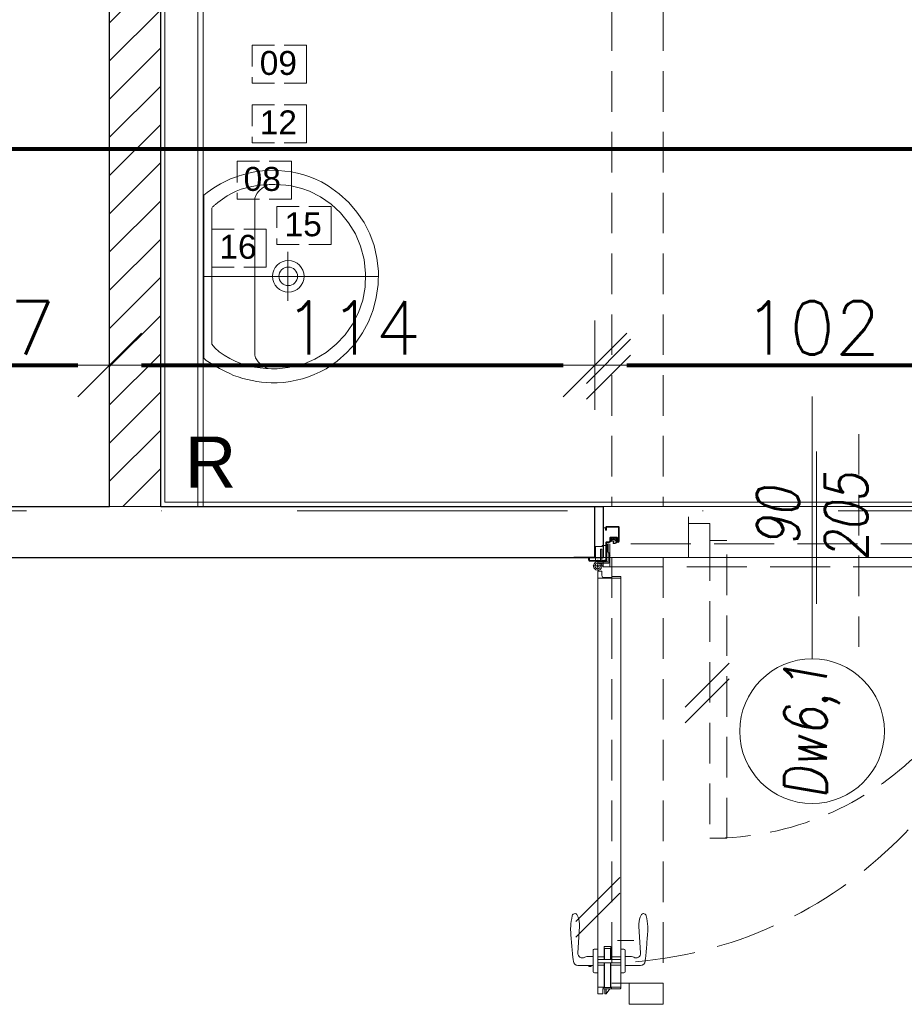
# Model space of a CAD drawing. Header units: metres. Extents: x 7408630 to 15602436, y 5561464 to 13303678.
# Tile 117 of 123: x 7412250 to 7412458, y 5566879 to 5567110. Entities that reach past the tile are written whole.
import ezdxf
from ezdxf.enums import TextEntityAlignment as Align

# ---------------------------------------------------------------- set-up
doc = ezdxf.new("R2010")
doc.units = ezdxf.units.M
doc.header["$MEASUREMENT"] = 0
for name, pattern in [('CARKOVANA', [7.5, 5, -2.5]), ('CENTER', [0.6, 0.375, -0.075, 0.075, -0.075]), ('DASHDOT', [25.4, 12.7, -6.35, 0, -6.35]), ('Hidden Line', [391.222223, 282.222223, -109]), ('HIDDEN2', [4.7625, 3.175, -1.5875])]:
    doc.linetypes.add(name, pattern=pattern)
for name, color, linetype, lineweight in [('!! 0_ Istn-sciany', 3, 'Continuous', 30), ('!! 0_Opis_pom', 9, 'Continuous', 13), ('!! 0_Osie', 1, 'DASHDOT', 13), ('!! 0_Widok', 1, 'Continuous', 15), ('!! 1_drzwi-linia', 213, 'Continuous', 5), ('!! 1_hatch projektowane ściany', 4, 'Continuous', 5), ('!! 1_OPIS POM NOWE', 140, 'Continuous', 5), ('!! 2 ZABUDOWA GK-MDF', 54, 'Continuous', 13), ('!! 2_Drzwi - nowe remont', 33, 'Continuous', 9), ('!! 2_drzwi opis', 151, 'Continuous', 9), ('!! 2_proj ściany remont', 250, 'Continuous', 25), ('!! 2_wypos-sanitarne', 240, 'Continuous', 9), ('!! wymiary osi', 250, 'Continuous', 5), ('0-osie-liniA', 14, 'DASHDOT', 5), ('Granica', 112, 'Continuous', 80)]:
    doc.layers.add(name, color=color, linetype=linetype, lineweight=lineweight)
doc.layers.add('!! 2_oznaczenia narozniki', color=7, linetype='Continuous')
doc.layers.add('!! 2_WYBURZENIA DO REMONTU', color=7, linetype='Continuous', lineweight=0, true_color=0x4d4d4d, plot=False)
doc.layers.add('!!2_oznaczenia wyposażenia', color=252, linetype='CARKOVANA', lineweight=13, true_color=0x696969)
doc.layers.add('Powierzchnia', color=140, linetype='Continuous', lineweight=5, plot=False)
doc.styles.add('50', font='ROMANS.shx', dxfattribs={"width": 0.8, "oblique": 10, "height": 10})
doc.styles.add('ARIAL', font='tahoma.ttf')
doc.styles.add('ROMANS07', font='arial.ttf')
doc.styles.add('TXT', font='simplex.shx')
doc.dimstyles.new('DIM50', dxfattribs={"dimscale": 5, "dimtxt": 2, "dimasz": 1, "dimexe": 0, "dimexo": 0, "dimgap": 0.5, "dimtad": 1, "dimdec": 4, "dimrnd": 0.5, "dimdsep": 46, "dimtxsty": 'TXT', "dimblk": 'TICK1', "dimblk1": 'TICK1', "dimblk2": 'TICK1', "dimsah": 1, "dimcen": 0, "dimse1": 1, "dimse2": 1, "dimclrd": 1, "dimclre": 7, "dimclrt": 9, "dimadec": 0, "dimazin": 0, "dimtfac": 1, "dimtdec": 4, "dimtmove": 2, "dimatfit": 3, "dimldrblk": 'TICK1', "dimfxl": 1, "dimtolj": 1, "dimarcsym": 0})

# ---------------------------------------------------------------- blocks, each defined once
blk = doc.blocks.new('8544-EI60')
at = {"color": 254, "true_color": 0xe9d9be}
for p, q in [((-5.3, 0), (6, 0)), ((6, 0), (7.4, -1.4)), ((-7.5, -2.2), (-7.5, -2.2)), ((-7.5, -5.2), (-7.5, -5.2)), ((-7.5, -8.2), (-7.5, -8.2)), ((-5.6, -0.1), (-7.4, -1.9)), ((-5.5, -3), (-7.4, -4.9)), ((-5.5, -6), (-7.4, -7.9)), ((-5.5, -1.4), (-6.6, -2.6)), ((-5.5, -4.4), (-6.6, -5.6)), ((-5.5, -7.4), (-6.6, -8.6)), ((-5.5, -3), (-5.5, -1.4)), ((-5.5, -6), (-5.5, -4.4)), ((-5.5, -7.4), (-5.3, -8)), ((-5.3, -8), (-1.2, -8)), ((-4.5, -3.9), (-4.5, -1)), ((-4.5, -1), (5, -1)), ((-4.5, -3.9), (0.4, -2.7)), ((-4.5, -5), (0.1, -3.8)), ((-4.5, -7), (-4.5, -5)), ((-4.5, -7), (-1.2, -7)), ((-0.7, -8.5), (-1.1, -12.4)), ((0.3, -8.6), (-0.1, -12.1)), ((3.1, -13.5), (-0.1, -13.5)), ((0.1, -3.8), (5.2, -7.4)), ((3, -12.5), (0.3, -12.5)), ((0.4, -2.7), (5, -6.1)), ((5, -6.1), (5, -1)), ((6, -1.4), (6.6, -2.1)), ((6, -3.2), (6, -1.4)), ((6, -3.2), (7.4, -4.5)), ((6, -4.6), (6.6, -5.3)), ((6, -6), (6, -4.6)), ((6.7, -6.4), (7.5, -6)), ((7.5, -1.7), (7.5, -1.7)), ((7.5, -4.9), (7.5, -4.9)), ((7.5, -8), (7.6, -9.4))]:
    blk.add_line(p, q, dxfattribs=at)
for centre, radius, start, end in [((-5.3, -0.5), 0.5, 90, 135), ((-7, -2.2), 0.5, 135, 180), ((-7, -2.2), 0.5, 180, 315), ((-7, -5.2), 0.5, 135, 180), ((-7, -5.2), 0.5, 180, 315), ((-7, -8.2), 0.5, 135, 180), ((-7, -8.2), 0.5, 180, 315), ((-1.2, -8.5), 1.5, 354.4366, 90), ((-1.2, -8.5), 0.5, 354.4366, 90), ((0.4, -12.5), 1.5, 174.4366, 180.4125), ((-0.1, -12.5), 1, 180.4125, 270), ((0.3, -12.1), 0.4, 174.4366, 270), ((3, -11.5), 1, 270, 290.1212), ((3.1, -12.5), 1, 270, 288.9845), ((0.1, -3.8), 9.19, 290.1212, 302.4406), ((0.1, -3.8), 10.2, 288.9845, 310.5414), ((3.7, -9.5), 2.5, 302.4406, 54.3761), ((6.5, -6), 0.5, 180, 296.5747), ((7, -1.7), 0.5, 225, 0), ((7, -4.9), 0.5, 225, 0), ((5.1, -9.7), 2.5, 310.5414, 5.5701), ((7, -1.7), 0.5, 0, 45), ((7, -4.9), 0.5, 0, 45)]:
    blk.add_arc(centre, radius, start, end, dxfattribs=at)
blk = doc.blocks.new('zaw-dr-90-p')
at = {"color": 2, "linetype": 'CENTER', "ltscale": 0.2}
for p, q in [((24.5, 24), (31, 24)), ((12, 0), (-12, 0)), ((0, 12), (0, -12)), ((24.5, 19), (31, 19))]:
    blk.add_line(p, q, dxfattribs=at)
at = {"ltscale": 0.2}
for p, q in [((10, 12), (6.5, 12)), ((10, 0), (10, 6.5))]:
    blk.add_line(p, q, dxfattribs=at)
blk.add_lwpolyline([(0, 6.5), (23.5, 6.5, 0.414214), (28, 11), (28, 31), (24.5, 31), (24.5, 11, -0.414214), (23.5, 10), (0, 10, 4.561698), (7.6, 6.5), (4.9, 4.2)], format="xyb", dxfattribs=at)
blk.add_lwpolyline([(10, 10), (10, 39), (6.5, 39), (6.5, 10)], dxfattribs=at)
blk.add_lwpolyline([(-0.2, -0.2), (-2.5, -0.2), (-2.5, 0.2), (-0.2, 0.2), (-0.2, 2.5), (0.2, 2.5), (0.2, 0.2), (2.8, 0.2), (2.8, -0.2), (0.2, -0.2), (0.2, -2.8), (-0.2, -2.8)], close=True)
blk.add_circle((0, 0), 6.5, dxfattribs=at)
blk = doc.blocks.new('drzwi 90- sc 12')
h = blk.add_hatch()
h.set_pattern_fill('ANSI37', color=256, scale=0.022, angle=0.001, style=0)
h.set_pattern_definition([(45.0010491, (2407.02095, 648.17796), (-0.04939231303, 0.04939050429), []), (135.0010491, (2407.02095, 648.17796), (-0.04939050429, -0.04939231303), [])])
h.paths.add_polyline_path([(-13715.37, 20305.72), (-13715.57, 20305.72), (-13715.57, 20307.72), (-13715.37, 20307.72)])
h = blk.add_hatch()
h.set_pattern_fill('ANSI37', color=256, scale=0.022, angle=0.001, style=0)
h.set_pattern_definition([(135.0010491, (4473.9854, -4604.62511), (0.04939050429, 0.04939231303), []), (45.0010491, (4473.9854, -4604.62511), (0.04939231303, -0.04939050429), [])])
h.paths.add_polyline_path([(-13617.17, 20305.72), (-13616.97, 20305.72), (-13616.97, 20306.72), (-13617.17, 20306.72)])
h.paths.add_polyline_path([(-13617.17, 20306.72), (-13616.97, 20306.72), (-13616.97, 20307.72), (-13617.17, 20307.72)])
for p, q in [((-13620.32, 20410.16), (-13620.32, 20313.77)), ((-13618, 20409.86), (-13620.32, 20409.86)), ((-13616.12, 20410.26), (-13620.22, 20410.26)), ((-13616.12, 20410.26), (-13620, 20410.26)), ((-13618.17, 20410.26), (-13618.17, 20409.96)), ((-13618.17, 20410.26), (-13616.22, 20410.26)), ((-13618.17, 20410.26), (-13616.22, 20410.26)), ((-13618.17, 20409.96), (-13616.22, 20409.96)), ((-13618, 20404.16), (-13618, 20409.96)), ((-13617.9, 20404.16), (-13617.9, 20409.96)), ((-13617.77, 20410.26), (-13616.92, 20411.46)), ((-13616.92, 20410.26), (-13616.92, 20411.46)), ((-13616.62, 20411.46), (-13616.92, 20411.46)), ((-13616.62, 20411.46), (-13616.92, 20411.46)), ((-13616.62, 20410.26), (-13616.62, 20411.46)), ((-13616.62, 20410.26), (-13616.62, 20411.26)), ((-13616.62, 20410.66), (-13616.62, 20410.86)), ((-13616.5, 20404.16), (-13616.5, 20409.96)), ((-13616.4, 20404.16), (-13616.4, 20409.96)), ((-13614.92, 20409.86), (-13616.4, 20409.86)), ((-13616.22, 20410.26), (-13616.22, 20409.96)), ((-13616.22, 20409.96), (-13616.22, 20410.26)), ((-13616.12, 20410.26), (-13616.12, 20411.46)), ((-13616.12, 20411.46), (-13615.02, 20411.46)), ((-13614.92, 20411.36), (-13614.92, 20313.77)), ((-13618, 20404.76), (-13620.32, 20404.76)), ((-13620.32, 20404.16), (-13614.92, 20404.16)), ((-13620.32, 20403.36), (-13614.92, 20403.36)), ((-13618, 20402.76), (-13620.32, 20402.76)), ((-13618, 20400.34), (-13618, 20403.36)), ((-13617.9, 20400.84), (-13617.9, 20403.36)), ((-13616.5, 20400.84), (-13616.5, 20403.36)), ((-13616.4, 20404.76), (-13614.92, 20404.76)), ((-13616.4, 20400.34), (-13616.4, 20403.36)), ((-13616.4, 20402.76), (-13614.92, 20402.76)), ((-13616.5, 20400.84), (-13617.9, 20400.84)), ((-13617.9, 20400.84), (-13616.5, 20400.84)), ((-13619.54, 20398.92), (-13623.37, 20398.92)), ((-13619.54, 20398.92), (-13623.37, 20398.92)), ((-13618, 20400.34), (-13616.4, 20400.34)), ((-13620.32, 20313.47), (-13620.32, 20317.97)), ((-13614.92, 20312.27), (-13614.92, 20317.97)), ((-13614.92, 20313.77), (-13620.32, 20313.77)), ((-13618.22, 20313.37), (-13620.22, 20313.37)), ((-13618.22, 20313.67), (-13618.22, 20313.37)), ((-13618.22, 20313.67), (-13616.42, 20313.67)), ((-13615.92, 20313.17), (-13615.92, 20312.17)), ((-13617.77, 20311.12), (-13617.77, 20305.72)), ((-13617.77, 20311.12), (-13617.77, 20305.72)), ((-13616.17, 20309.92), (-13616.17, 20311.02)), ((-13615.92, 20312.17), (-13615.02, 20312.17)), ((-13715.57, 20308.32), (-13715.57, 20308.56)), ((-13715.57, 20307.69), (-13715.57, 20308.56)), ((-13715.57, 20307.82), (-13715.57, 20308.56)), ((-13617.37, 20309.92), (-13617.37, 20305.82)), ((-13616.17, 20309.92), (-13617.37, 20309.92)), ((-13715.57, 20307.72), (-13715.37, 20307.72)), ((-13715.77, 20301.96), (-13716.27, 20301.96)), ((-13616.77, 20301.96), (-13616.27, 20301.96))]:
    blk.add_line(p, q)
at = {"ltscale": 0.2}
for p, q in [((-13621.38, 20406.26), (-13621.38, 20401.26)), ((-13620.32, 20406.56), (-13621.08, 20406.56)), ((-13614.92, 20406.56), (-13614.16, 20406.56)), ((-13613.86, 20406.26), (-13613.86, 20401.26)), ((-13621.38, 20404.81), (-13624.98, 20404.81)), ((-13621.38, 20402.71), (-13622.87, 20402.71)), ((-13613.86, 20404.81), (-13610.26, 20404.81)), ((-13613.86, 20402.71), (-13612.38, 20402.71)), ((-13613.36, 20405.01), (-13613.36, 20404.81)), ((-13613.36, 20405.01), (-13612.86, 20405.01)), ((-13612.86, 20405.01), (-13612.86, 20404.81)), ((-13624.98, 20401.86), (-13624.58, 20395.61)), ((-13620.32, 20400.96), (-13621.08, 20400.96)), ((-13614.92, 20400.96), (-13614.16, 20400.96)), ((-13610.26, 20401.86), (-13610.66, 20395.61))]:
    blk.add_line(p, q, dxfattribs=at)
at = {"linetype": 'Hidden Line', "lineweight": 9, "ltscale": 0.05}
for p, q in [((-13616.27, 20311.12), (-13716.27, 20311.12)), ((-13715.07, 20305.72), (-13617.47, 20305.72))]:
    blk.add_line(p, q, dxfattribs=at)
for points in [[(-13665.27, 20284.96), (-13665.27, 20325.83)], [(-13615.57, 20309.64), (-13615.32, 20309.64), (-13615.32, 20309.82), (-13616.32, 20309.82), (-13616.32, 20309.64), (-13615.92, 20309.64)], [(-13715.37, 20307.72), (-13715.37, 20305.72), (-13715.57, 20305.72), (-13715.57, 20307.72)]]:
    blk.add_lwpolyline(points)
at = {"lineweight": 30}
for points in [[(-13716.27, 20308.92), (-13721.27, 20308.92)], [(-13716.27, 20308.92), (-13716.27, 20296.92)], [(-13614.27, 20308.92), (-13609.27, 20308.92)], [(-13614.27, 20308.92), (-13614.27, 20296.92)]]:
    blk.add_lwpolyline(points, dxfattribs=at)
at = {"ltscale": 0.2}
for points in [[(-13715.57, 20307.51), (-13715.57, 20309.48, 0.414214), (-13715.91, 20309.82), (-13719.43, 20309.82, 0.414214), (-13719.77, 20309.48), (-13719.77, 20308.92), (-13719.59, 20308.92), (-13719.59, 20309.48, -0.414214), (-13719.43, 20309.64), (-13716.97, 20309.64)], [(-13716.97, 20309.64), (-13715.91, 20309.64, -0.414214), (-13715.75, 20309.48), (-13715.75, 20307.51)], [(-13615.92, 20309.64), (-13616.63, 20309.64, 0.414214), (-13616.79, 20309.48), (-13616.79, 20305.58, -0.414214), (-13617.13, 20305.24), (-13617.58, 20305.24, 0.414214), (-13617.74, 20305.08), (-13617.74, 20304.48, -0.414214), (-13618.08, 20304.14), (-13619.26, 20304.14, -0.414214), (-13619.6, 20304.48), (-13619.6, 20305.15, 1), (-13619.79, 20305.15), (-13619.79, 20301.96, 0.414214), (-13619.63, 20301.8), (-13617.11, 20301.8, 0.414214), (-13616.95, 20301.96), (-13616.95, 20302.52), (-13616.77, 20302.52), (-13616.77, 20301.96, -0.414214), (-13617.11, 20301.62), (-13619.63, 20301.62, -0.414214), (-13619.97, 20301.96), (-13619.97, 20305.15, -1), (-13619.42, 20305.15), (-13619.42, 20304.48, 0.414214), (-13619.26, 20304.32), (-13618.08, 20304.32, 0.414214), (-13617.92, 20304.48), (-13617.92, 20305.08, -0.414214), (-13617.58, 20305.42), (-13617.13, 20305.42, 0.414214), (-13616.97, 20305.58), (-13616.97, 20309.48, -0.414214), (-13616.63, 20309.82), (-13613.11, 20309.82, -0.414214), (-13612.77, 20309.48), (-13612.77, 20308.92), (-13612.95, 20308.92), (-13612.95, 20309.48, 0.414214), (-13613.11, 20309.64), (-13615.57, 20309.64)], [(-13616.43, 20309.49), (-13616.43, 20309.64), (-13616.63, 20309.64, 0.414214), (-13616.79, 20309.48), (-13616.79, 20306.14), (-13615.99, 20306.14), (-13615.99, 20306.34), (-13614.39, 20306.34), (-13614.39, 20309.64), (-13614.93, 20309.64), (-13614.93, 20309.49)], [(-13715.75, 20307.76), (-13715.75, 20305.58, 0.414214), (-13715.41, 20305.24), (-13714.96, 20305.24, -0.414214), (-13714.8, 20305.08), (-13714.8, 20304.48, 0.414214), (-13714.46, 20304.14), (-13713.28, 20304.14, 0.414214), (-13712.94, 20304.48), (-13712.94, 20305.15, -1), (-13712.75, 20305.15), (-13712.75, 20301.96, -0.414214), (-13712.91, 20301.8), (-13715.43, 20301.8, -0.414214), (-13715.59, 20301.96), (-13715.59, 20302.52), (-13715.77, 20302.52), (-13715.77, 20301.96, 0.414214), (-13715.43, 20301.62), (-13712.91, 20301.62, 0.414214), (-13712.57, 20301.96), (-13712.57, 20305.15, 1), (-13713.12, 20305.15), (-13713.12, 20304.48, -0.414214), (-13713.28, 20304.32), (-13714.46, 20304.32, -0.414214), (-13714.62, 20304.48), (-13714.62, 20305.08, 0.414214), (-13714.96, 20305.42), (-13715.41, 20305.42, -0.414214), (-13715.57, 20305.58), (-13715.57, 20307.64)]]:
    blk.add_lwpolyline(points, format="xyb", dxfattribs=at)
for points in [[(-13616.79, 20308.82), (-13616.97, 20308.82), (-13616.97, 20307.42), (-13616.79, 20307.42)], [(-13616.97, 20307.72), (-13617.17, 20307.72), (-13617.17, 20305.72), (-13616.97, 20305.72)]]:
    blk.add_lwpolyline(points, close=True)
for centre, radius, start, end in [((-13620.22, 20410.16), 0.1, 90, 180), ((-13615.02, 20411.36), 0.1, 0, 90), ((-13620.22, 20313.47), 0.1, 180, 270), ((-13616.42, 20313.17), 0.5, 0, 90), ((-13616.27, 20311.02), 0.1, 0, 90), ((-13615.02, 20312.27), 0.1, 270, 0), ((-13617.47, 20305.82), 0.1, 270, 0)]:
    blk.add_arc(centre, radius, start, end)
for centre, radius, start, end in [((-13621.08, 20406.26), 0.3, 90, 180), ((-13614.16, 20406.26), 0.3, 0, 90), ((-13624.98, 20403.76), 1.05, 90, 180), ((-13623.93, 20401.96), 1.05, 58.6119, 185.465), ((-13622.87, 20403.71), 1, 238.6119, 270), ((-13612.38, 20403.71), 1, 270, 301.3881), ((-13611.31, 20401.96), 1.05, 354.535, 121.3881), ((-13610.26, 20403.76), 1.05, 0, 90), ((-13621.08, 20401.26), 0.3, 180, 270), ((-13614.16, 20401.26), 0.3, 270, 0), ((-13625.63, 20393.35), 0.74, 198.9246, 270), ((-13609.61, 20393.35), 0.74, 270, 341.0754)]:
    blk.add_arc(centre, radius, start, end, dxfattribs=at)
at = {"linetype": 'Hidden Line', "lineweight": 9, "ltscale": 0.05}
blk.add_arc((-13615.5, 20305.14), 99.12, 94.8005, 177.6944, dxfattribs=at)
at = {"ltscale": 0.2}
blk.add_ellipse((-13625.63, 20395.61), major_axis=(0, 3), ratio=0.347016, start_param=3.132997, end_param=4.712389, dxfattribs=at)
at = {"ltscale": 0.2, "extrusion": (0, 0, -1)}
blk.add_ellipse((-13609.62, 20395.61), major_axis=(0, 3), ratio=0.347016, start_param=3.132997, end_param=4.712389, dxfattribs=at)
at = {"ltscale": 0.2}
for points in [[(-13626.03, 20403.76), (-13626.09, 20403.41), (-13626.32, 20401.88), (-13626.44, 20399.16), (-13626.83, 20395.94), (-13626.48, 20393.94), (-13626.33, 20393.11)], [(-13609.21, 20403.76), (-13609.16, 20403.41), (-13608.93, 20401.88), (-13608.8, 20399.16), (-13608.41, 20395.94), (-13608.76, 20393.94), (-13608.91, 20393.11)]]:
    blk.add_open_spline(points, degree=3, knots=[0, 0, 0, 0, 1.06066, 4.623314, 8.177981, 10.699943, 10.699943, 10.699943, 10.699943], dxfattribs=at)
at = {"xscale": 0.09999999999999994, "yscale": 0.09999999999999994, "zscale": 0.09999999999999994, "rotation": 180.0000000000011}
for name, p in [('zaw-dr-90-p', (-13614.92, 20310.92)), ('8544-EI60', (-13618.67, 20304.32))]:
    blk.add_blockref(name, p, dxfattribs=at)
at = {"extrusion": (0, 0, -1), "xscale": 0.09999999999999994, "yscale": 0.09999999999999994, "zscale": -0.1, "rotation": 179.9999999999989}
blk.add_blockref('8544-EI60', (13713.87, 20304.32), dxfattribs=at)
blk = doc.blocks.new('1_ok-opis')
blk.add_line((0, 111.61), (0, 50))
blk.add_circle((0, 128.61), 17)
at = {"style": '50', "oblique": 10, "width": 0.8}
for tag, rotation, p in [('NR', 90, (0, 128.61)), ('NR', 270, (0, 128.61)), ('SZEROKOŚĆ', 270, (8, 78.29)), ('SZEROKOŚĆ', 90, (-8, 78.29)), ('WYSOKOŚĆ', 270, (-8, 78.29)), ('WYSOKOŚĆ', 90, (8, 78.29))]:
    blk.add_attdef(tag, text='', height=10, rotation=rotation, dxfattribs=at).set_placement(p, align=Align.MIDDLE)
blk = doc.blocks.new('A$C527aaae0')
for points in [[(0.1915, -0.001), (0.1975, -0.0093), (0.203, -0.0173), (0.2082, -0.025), (0.213, -0.0326), (0.2175, -0.0402), (0.2216, -0.0479), (0.2255, -0.0558), (0.2292, -0.0639), (0.2328, -0.0735), (0.2366, -0.0845), (0.2399, -0.0953), (0.2429, -0.1061), (0.2453, -0.1169), (0.2473, -0.1278), (0.2487, -0.1389), (0.2495, -0.1502), (0.2498, -0.1618), (0.2492, -0.1766), (0.2478, -0.1918), (0.2457, -0.2067), (0.2428, -0.2214), (0.239, -0.2358), (0.2344, -0.25), (0.2289, -0.2639), (0.2225, -0.2775), (0.2132, -0.2936), (0.1947, -0.319), (0.174, -0.3415), (0.1513, -0.361), (0.1268, -0.3776), (0.1005, -0.391), (0.0726, -0.4011), (0.0432, -0.4079), (0.0125, -0.4112), (-0.0191, -0.4105), (-0.0495, -0.4063), (-0.0786, -0.3988), (-0.1062, -0.3881), (-0.1321, -0.3743), (-0.1563, -0.3574), (-0.1786, -0.3374), (-0.1988, -0.3143), (-0.2168, -0.2883), (-0.2237, -0.2746), (-0.2299, -0.2608), (-0.2353, -0.2468), (-0.24, -0.2327), (-0.2438, -0.2183), (-0.2467, -0.2037), (-0.2487, -0.1888), (-0.2498, -0.1735), (-0.2497, -0.1595), (-0.249, -0.1479), (-0.2479, -0.1367), (-0.2463, -0.1256), (-0.2444, -0.1148), (-0.242, -0.104), (-0.2392, -0.0932), (-0.2359, -0.0823), (-0.2322, -0.0712), (-0.2282, -0.0623), (-0.2242, -0.0541), (-0.22, -0.0461), (-0.2157, -0.0381), (-0.2113, -0.0303), (-0.2067, -0.0225), (-0.2019, -0.0148), (-0.1969, -0.0071), (-0.1921, -0.001)], [(0.1608, -0.0198), (0.1622, -0.0209), (0.1634, -0.022), (0.1645, -0.023), (0.1654, -0.024), (0.1663, -0.025), (0.1672, -0.0261), (0.1682, -0.0273), (0.1692, -0.0287), (0.1739, -0.0344), (0.1821, -0.0451), (0.1893, -0.0557), (0.1954, -0.0665), (0.2007, -0.0776), (0.2051, -0.0891), (0.2087, -0.1012), (0.2116, -0.114), (0.2138, -0.1277), (0.2152, -0.1416), (0.216, -0.1551), (0.2162, -0.1682), (0.2158, -0.181), (0.2146, -0.1937), (0.2128, -0.2063), (0.2103, -0.2189), (0.2069, -0.2316), (0.2007, -0.2493), (0.1874, -0.2756), (0.1704, -0.3001), (0.1499, -0.3221), (0.1263, -0.3413), (0.1, -0.3573), (0.0711, -0.3696), (0.0402, -0.3777), (0.0074, -0.3812), (-0.0248, -0.3802), (-0.0555, -0.3745), (-0.0846, -0.3645), (-0.1119, -0.3506), (-0.1369, -0.3331), (-0.1592, -0.3122), (-0.1785, -0.2885), (-0.1945, -0.2622), (-0.2053, -0.2373), (-0.2088, -0.2247), (-0.2117, -0.2119), (-0.2139, -0.1991), (-0.2155, -0.1862), (-0.2165, -0.1732), (-0.2167, -0.1601), (-0.2161, -0.147), (-0.2148, -0.1337), (-0.2129, -0.12), (-0.2097, -0.1056), (-0.2052, -0.0909), (-0.1995, -0.0763), (-0.1928, -0.0622), (-0.1851, -0.049), (-0.1767, -0.0372), (-0.1676, -0.0271), (-0.159, -0.0198)]]:
    blk.add_lwpolyline(points, close=True)
blk.add_lwpolyline([(0.2151, -0.1518), (0.2126, -0.1464), (0.21, -0.1415), (0.2071, -0.1372), (0.2038, -0.1333), (0.2, -0.1297), (0.1955, -0.1264), (0.1903, -0.1232), (0.1842, -0.1211), (-0.1851, -0.1211), (-0.1909, -0.1228), (-0.1959, -0.1256), (-0.2003, -0.1289), (-0.2043, -0.1326), (-0.2078, -0.1367), (-0.2109, -0.1413), (-0.2137, -0.1463), (-0.2163, -0.1518), (-0.2163, -0.1521)])
at = {"lineweight": 5}
for points in [[(0.1863, -0.1214), (0.1863, -0.1211)], [(0.1863, -0.1211), (0.1863, -0.1214)]]:
    blk.add_lwpolyline(points, dxfattribs=at)
for radius in [0.0371, 0.0219]:
    blk.add_circle((0.0005, -0.1995), radius)
at = {"layer": 'DEFPOINTS', "lineweight": 5}
for points in [[(0, 0), (0, -0.4111)], [(-0.0573, -0.1985), (0.0582, -0.1985)]]:
    blk.add_lwpolyline(points, dxfattribs=at)
blk = doc.blocks.new('BLOK OSI')
at = {"layer": '0-osie-liniA', "ltscale": 5}
blk.add_lwpolyline([(48639.25763, -194702.0883), (55442.2848, -194702.0883)], dxfattribs=at)
blk = doc.blocks.new('TICK1')
at = {"color": 0}
for p, q in [((0, -1.4), (0, 1.4)), ((0, 0), (-1, 0))]:
    blk.add_line(p, q, dxfattribs=at)
at = {"color": 2}
blk.add_line((-1, -1), (1, 1), dxfattribs=at)
blk = doc.blocks.new('*D559')
at = {"layer": '!! wymiary osi', "color": 1, "lineweight": -2, "transparency": 16777216}
blk.add_line((72905.92, -194606.38), (72937.92, -194606.38), dxfattribs=at)
at = {"layer": 'DEFPOINTS', "color": 0, "transparency": 16777216}
for p in [(72945.42, -194606.38), (72898.42, -194639.59), (72945.42, -194639.59)]:
    blk.add_point(p, dxfattribs=at)
at = {"layer": '!! wymiary osi', "color": 1, "lineweight": -2, "transparency": 16777216, "xscale": 7.5, "yscale": 7.5, "zscale": 7.5, "rotation": 180}
blk.add_blockref('TICK1', (72898.42, -194606.38), dxfattribs=at)
at = {"layer": '!! wymiary osi', "color": 1, "lineweight": -2, "transparency": 16777216, "xscale": 7.5, "yscale": 7.5, "zscale": 7.5}
blk.add_blockref('TICK1', (72945.42, -194606.38), dxfattribs=at)
at = {"layer": '!! wymiary osi', "color": 9, "transparency": 16777216, "insert": (72921.92, -194597.63), "char_height": 12.5, "attachment_point": 5, "style": 'TXT'}
blk.add_mtext('\\A1;47', dxfattribs=at)
blk = doc.blocks.new('*D560')
at = {"layer": '!! wymiary osi', "color": 1, "lineweight": -2, "transparency": 16777216}
blk.add_line((72952.92, -194606.38), (73051.92, -194606.38), dxfattribs=at)
at = {"layer": 'DEFPOINTS', "color": 0, "transparency": 16777216}
for p in [(73059.42, -194606.38), (72945.42, -194639.59), (73059.42, -194639.59)]:
    blk.add_point(p, dxfattribs=at)
at = {"layer": '!! wymiary osi', "color": 1, "lineweight": -2, "transparency": 16777216, "xscale": 7.5, "yscale": 7.5, "zscale": 7.5, "rotation": 180}
blk.add_blockref('TICK1', (72945.42, -194606.38), dxfattribs=at)
at = {"layer": '!! wymiary osi', "color": 1, "lineweight": -2, "transparency": 16777216, "xscale": 7.5, "yscale": 7.5, "zscale": 7.5}
blk.add_blockref('TICK1', (73059.42, -194606.38), dxfattribs=at)
at = {"layer": '!! wymiary osi', "color": 9, "transparency": 16777216, "insert": (73002.42, -194597.63), "char_height": 12.5, "attachment_point": 5, "style": 'TXT'}
blk.add_mtext('\\A1;114', dxfattribs=at)
blk = doc.blocks.new('*D561')
at = {"layer": '!! wymiary osi', "color": 1, "lineweight": -2, "transparency": 16777216}
blk.add_line((73066.92, -194606.38), (73153.92, -194606.38), dxfattribs=at)
at = {"layer": 'DEFPOINTS', "color": 0, "transparency": 16777216}
for p in [(73161.42, -194606.38), (73059.42, -194639.59), (73161.42, -194639.59)]:
    blk.add_point(p, dxfattribs=at)
at = {"layer": '!! wymiary osi', "color": 1, "lineweight": -2, "transparency": 16777216, "xscale": 7.5, "yscale": 7.5, "zscale": 7.5, "rotation": 180}
blk.add_blockref('TICK1', (73059.42, -194606.38), dxfattribs=at)
at = {"layer": '!! wymiary osi', "color": 1, "lineweight": -2, "transparency": 16777216, "xscale": 7.5, "yscale": 7.5, "zscale": 7.5}
blk.add_blockref('TICK1', (73161.42, -194606.38), dxfattribs=at)
at = {"layer": '!! wymiary osi', "color": 9, "transparency": 16777216, "insert": (73110.42, -194597.63), "char_height": 12.5, "attachment_point": 5, "style": 'TXT'}
blk.add_mtext('\\A1;102', dxfattribs=at)
blk = doc.blocks.new('*D669')
at = {"layer": '!! wymiary osi', "color": 1, "lineweight": -2, "transparency": 16777216}
blk.add_line((75023.92, -194555.69), (72277.92, -194555.69), dxfattribs=at)
at = {"layer": 'DEFPOINTS', "color": 0, "transparency": 16777216}
for p in [(72270.42, -194555.69), (75031.42, -194626.59), (72270.42, -194944.59)]:
    blk.add_point(p, dxfattribs=at)
at = {"layer": '!! wymiary osi', "color": 1, "lineweight": -2, "transparency": 16777216, "xscale": 7.5, "yscale": 7.5, "zscale": 7.5, "rotation": 180}
blk.add_blockref('TICK1', (72270.42, -194555.69), dxfattribs=at)
at = {"layer": '!! wymiary osi', "color": 1, "lineweight": -2, "transparency": 16777216, "xscale": 7.5, "yscale": 7.5, "zscale": 7.5}
blk.add_blockref('TICK1', (75031.42, -194555.69), dxfattribs=at)
at = {"layer": '!! wymiary osi', "color": 9, "transparency": 16777216, "insert": (73650.92, -194546.94), "char_height": 12.5, "attachment_point": 5, "style": 'TXT'}
blk.add_mtext('\\A1;2761', dxfattribs=at)
blk = doc.blocks.new('A$C9c944097')
at = {"layer": '!! 1_hatch projektowane ściany'}
h = blk.add_hatch(dxfattribs=at)
h.set_pattern_fill('ANSI31', color=256, scale=2)
h.set_pattern_definition([(45, (-71376.923, 194378.116), (-4.49012806, 4.49012806), [])])
h.paths.add_polyline_path([(1580.5, 26.52787), (1568.5, 26.52787), (1568.5, -261.47213), (1580.5, -261.47213)])
at = {"layer": '!! 0_ Istn-sciany'}
for points in [[(1521.5, -261.47213), (1568.5, -261.47213)], [(1580.5, -261.47213), (1684.5, -261.47213)], [(1684.5, -273.47213), (1684.5, -261.47213)], [(1521.5, -273.47213), (1684.5, -273.47213)]]:
    blk.add_lwpolyline(points, dxfattribs=at)
at = {"layer": '!! 0_Widok'}
blk.add_lwpolyline([(1568.5, -261.47213), (1580.5, -261.47213)], dxfattribs=at)
at = {"layer": '!! 1_drzwi-linia'}
blk.add_lwpolyline([(1734.5, -284.3838), (1734.5, -248.56046)], dxfattribs=at)
at = {"layer": '!! 2 ZABUDOWA GK-MDF'}
for points in [[(1589.25, -261.47213), (1589.25, 11.52787)], [(1590.5, -261.47213), (1590.5, 11.52787)]]:
    blk.add_lwpolyline(points, dxfattribs=at)
at = {"layer": '!! 2_proj ściany remont'}
for points in [[(1568.5, -261.47213), (1568.5, 26.52787)], [(1580.5, -261.47213), (1580.5, 26.52787)]]:
    blk.add_lwpolyline(points, dxfattribs=at)
at = {"layer": '!! 2_WYBURZENIA DO REMONTU', "linetype": 'HIDDEN2', "ltscale": 3}
for points in [[(1686.5, 26.52787), (1686.5, -261.47213)], [(1698.5, 26.52787), (1698.5, -261.47213)], [(1744.5, -244.47213), (1744.5, -294.47213)], [(1684.5, -261.47213), (1686.5, -261.47213)], [(1698.5, -261.47213), (1704.5, -261.47213)], [(1704.5, -273.47213), (1704.5, -261.47213)], [(1684.5, -273.47213), (1686.5, -273.47213)], [(1686.5, -273.47213), (1686.5, -373.47213)], [(1698.5, -273.47213), (1704.5, -273.47213)], [(1698.5, -273.47213), (1698.5, -373.47213)], [(1686.5, -373.47213), (1698.5, -373.47213)]]:
    blk.add_lwpolyline(points, dxfattribs=at)
at = {"layer": '!! 2_WYBURZENIA DO REMONTU'}
for points in [[(1690.87307, -222.22007), (1680.52723, -232.56591)], [(1690.87307, -225.92669), (1680.52723, -236.27253)], [(1714.00373, -298.31064), (1703.65789, -308.65648)], [(1714.00373, -302.01726), (1703.65789, -312.3631)], [(1688.35118, -348.6403), (1678.00535, -358.98613)], [(1688.35118, -352.34692), (1678.00535, -362.69275)]]:
    blk.add_lwpolyline(points, dxfattribs=at)
at = {"layer": '!! 2_WYBURZENIA DO REMONTU', "linetype": 'HIDDEN2', "ltscale": 3}
for points in [[(1709.5, -265.47213), (1704.5, -265.47213), (1704.5, -273.47213), (1709.5, -273.47213)], [(1713.5, -339.47213), (1713.5, -269.47213), (1709.5, -269.47213), (1709.5, -339.47213)], [(1698.5, -378.47213), (1698.5, -373.47213), (1690.5, -373.47213), (1690.5, -378.47213)]]:
    blk.add_lwpolyline(points, close=True, dxfattribs=at)
blk.add_arc((1709.5, -269.47213), 70, 270, 360, dxfattribs=at)
at = {"layer": '!!2_oznaczenia wyposażenia', "color": 7}
for points in [[(1601.96201, -153.14281), (1614.71171, -153.14281), (1614.71171, -162.06909), (1601.96201, -162.06909)], [(1601.96201, -167.10818), (1614.71171, -167.10818), (1614.71171, -176.03445), (1601.96201, -176.03445)], [(1598.46127, -180.34039), (1611.21098, -180.34039), (1611.21098, -189.26666), (1598.46127, -189.26666)], [(1607.79676, -191.0481), (1620.54646, -191.0481), (1620.54646, -199.97437), (1607.79676, -199.97437)], [(1592.48504, -196.33514), (1605.23474, -196.33514), (1605.23474, -205.26142), (1592.48504, -205.26142)]]:
    blk.add_lwpolyline(points, dxfattribs=at)
for points in [[(1601.96201, -162.06909), (1614.71171, -162.06909), (1614.71171, -153.14281), (1601.96201, -153.14281)], [(1601.96201, -176.03445), (1614.71171, -176.03445), (1614.71171, -167.10818), (1601.96201, -167.10818)], [(1598.46127, -189.26666), (1611.21098, -189.26666), (1611.21098, -180.34039), (1598.46127, -180.34039)], [(1607.79676, -199.97437), (1620.54646, -199.97437), (1620.54646, -191.0481), (1607.79676, -191.0481)], [(1592.48504, -205.26142), (1605.23474, -205.26142), (1605.23474, -196.33514), (1592.48504, -196.33514)]]:
    blk.add_lwpolyline(points, close=True, dxfattribs=at)
at = {"layer": 'Powierzchnia'}
for points in [[(1266.5, -261.47213), (1568.5, -261.47213), (1568.5, 26.52787), (1266.5, 26.52787)], [(1580.5, -261.47213), (1580.5, 26.52787), (1830.5, 26.52787), (1830.5, -135.47213), (1804.5, -135.47213), (1804.5, -261.47213)], [(1581.5, -260.47213), (1581.5, 25.52787), (1829.5, 25.52787), (1829.5, -134.47213), (1803.5, -134.47213), (1803.5, -260.47213)], [(4241.5, -548.47213), (1448.5, -548.47213), (1448.5, -443.47213), (1266.5, -443.47213), (1266.5, -273.47213), (4241.5, -273.47213)]]:
    blk.add_lwpolyline(points, close=True, dxfattribs=at)
at = {"layer": '!! 0_Osie'}
blk.add_blockref('BLOK OSI', (-48933.21142, 194439.57635), dxfattribs=at)
at = {"layer": '!! 2_Drzwi - nowe remont', "rotation": 180}
blk.add_blockref('drzwi 90- sc 12', (-11931.7697, 20035.45221), dxfattribs=at)
at = {"layer": '!! 2_drzwi opis'}
ref = blk.add_blockref('1_ok-opis', (1733.49995, -185.69371), dxfattribs=dict(at, rotation=180.0000036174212))
ref.add_attrib('WYSOKOŚĆ', '90', dxfattribs={"layer": '0', "height": 10, "rotation": 90.0000036, "style": '50', "oblique": 10, "width": 0.8}).set_placement((1725.49996, -263.98456), align=Align.MIDDLE)
ref.add_attrib('SZEROKOŚĆ', '205', dxfattribs={"layer": '0', "height": 10, "rotation": 90.0000036, "style": '50', "oblique": 10, "width": 0.8}).set_placement((1741.49996, -263.98456), align=Align.MIDDLE)
ref.add_attrib('NR', 'Dw6,1', dxfattribs={"layer": '0', "height": 10, "rotation": 90.0000036, "style": '50', "oblique": 10, "width": 0.8}).set_placement((1733.49996, -314.30495), align=Align.MIDDLE)
at = {"layer": '!! 2_wypos-sanitarne', "xscale": 100, "yscale": 100, "zscale": 100, "rotation": 90}
blk.add_blockref('A$C527aaae0', (1590.5, -207.47213), dxfattribs=at)
at = {"layer": '!! 0_Opis_pom', "ltscale": 0.7, "style": 'ARIAL'}
for tag, p in [('B2,14', (2497.12282, -23.97252)), ('B2,12', (1965.56932, -35.77631)), ('B2,11', (1692.08817, -60.77765)), ('B2,16', (3818.15438, -63.71828)), ('B2,19.1', (5324.74708, -87.92078)), ('B2,17', (4129.82322, -93.25972)), ('B2,15', (3189.46558, -109.69496)), ('B2,10', (1351.71035, -111.25665)), ('B2,13', (2272.99389, -121.89624)), ('A2,5', (1075.52681, -127.78965)), ('B2,18', (4545.51277, -234.12017)), ('B2,19', (5775.76711, -239.42159)), ('A2,4', (318.83322, -329.3265)), ('A2.1', (994.53557, -353.44633)), ('B2.7', (3171.3557, -458.01164)), ('B2.2', (3599.26223, -690.3637)), ('A2.2', (994.53557, -692.67095)), ('B2,21', (4593.23787, -912.69388)), ('A2.3', (455.44717, -940.66614)), ('B2,9', (1798.58924, -939.09545)), ('B2,4', (3116.67143, -940.65712)), ('B2,3', (3297.35823, -941.16418)), ('B2,8', (2517.28573, -960.07338)), ('B2,20', (5834.09772, -965.70749)), ('B2.1', (3927.81794, -970.24709)), ('B2,5', (3309.56672, -1129.12418)), ('B2,6', (3122.36837, -1171.43557)), ('C2,2', (3435.86614, -1487.77973)), ('C2,1', (3957.73656, -2408.10352)), ('C2,3', (3457.72791, -2555.15039)), ('D1,1', (2554.19917, -3205.91504)), ('C2,4', (3866.78124, -3285.77383)), ('D1,4', (1780.27581, -3366.18103)), ('D1,6', (1380.86316, -3373.10994)), ('D1,3', (2098.36626, -3546.18257)), ('C2,5', (3178.15957, -3610.67242)), ('D1,5', (1914.6928, -3621.18339)), ('D1,2', (2201.15492, -3794.18451)), ('D1,7', (477.95048, -4408.76849)), ('D1,8', (338.43039, -4834.32895))]:
    blk.add_attdef(tag, text='', height=11.968, dxfattribs=at).set_placement(p, align=Align.MIDDLE_CENTER)
at = {"layer": '!! 1_OPIS POM NOWE', "style": 'ARIAL'}
for tag, p in [('C2.5B', (3593.7377, -3168.5911)), ('C2,5C', (3526.78796, -3281.02046)), ('C2.4', (3997.15534, -3347.99835)), ('E2,2', (2945.33506, -3413.31629)), ('C2,5A', (3566.4961, -3615.37865)), ('E2.9', (3984.52714, -3783.77287)), ('E2.7', (4645.53364, -3784.14655)), ('D1,2', (2903.25587, -3794.18451)), ('E2.2', (3405.83089, -4049.74196)), ('E2.8', (4380.36687, -4058.97571)), ('E2.6', (5154.87983, -4066.29138)), ('E2.1', (4427.07303, -4318.94156)), ('E2,3', (3401.59976, -4465.83792)), ('E2.4', (3758.95342, -4705.0924)), ('E2.5', (5238.11734, -4786.79525))]:
    blk.add_attdef(tag, text='', height=11.968, dxfattribs=at).set_placement(p, align=Align.MIDDLE_CENTER)
at = {"layer": '!! 2_oznaczenia narozniki', "insert": (1586.12882, -245.0631), "char_height": 12, "attachment_point": 1, "style": 'TXT'}
blk.add_mtext_dynamic_manual_height_columns('{\\fArial|b0|i0|c238|p34;R}', width=15, gutter_width=75, heights=[15], dxfattribs=at)
at = {"layer": '!!2_oznaczenia wyposażenia', "color": 7, "char_height": 7.5, "width": 10.9940302, "attachment_point": 3, "style": 'ROMANS07'}
for s, insert in [('{\\H0.75x;09}', (1612.50002, -154.47536)), ('{\\fArial|b0|i0|c162|p34;\\H0.75x;12}', (1612.50002, -168.44072)), ('{\\fArial|b0|i0|c162|p34;\\H0.75x;08}', (1608.71299, -181.72475)), ('{\\fArial|b0|i0|c162|p34;\\H0.75x;1\\fArial|b0|i0|c238|p34;5}', (1618.33477, -192.38064)), ('{\\fArial|b0|i0|c162|p34;\\H0.75x;1\\fArial|b0|i0|c238|p34;6}', (1603.02305, -197.66769))]:
    blk.add_mtext(s, dxfattribs=dict(at, insert=insert))
at = {"layer": '!! wymiary osi'}
for base, p1, p2, picture, middle in [((893.5, -177.5692), (3654.5, -248.47213), (893.5, -566.47213), '*D669', (2274, -168.8192)), ((1568.5, -228.26416), (1521.5, -261.47213), (1568.5, -261.47213), '*D559', (1545, -219.51416)), ((1682.5, -228.26416), (1568.5, -261.47213), (1682.5, -261.47213), '*D560', (1625.5, -219.51416)), ((1784.5, -228.26416), (1682.5, -261.47213), (1784.5, -261.47213), '*D561', (1733.5, -219.51416))]:
    dim = blk.add_linear_dim(base=base, p1=p1, p2=p2, dimstyle='DIM50', dxfattribs=at)
    dim.commit()
    dim.dimension.update_dxf_attribs({"geometry": picture, "text_midpoint": middle, "insert": (-71376.92327, 194378.11618)})

msp = doc.modelspace()

# ---------------------------------------------------------------- block references
at = {"layer": 'Granica'}
msp.add_blockref('A$C9c944097', (7410702.59401, 5567256.9858), dxfattribs=at)

doc.saveas('drawing.dxf')
